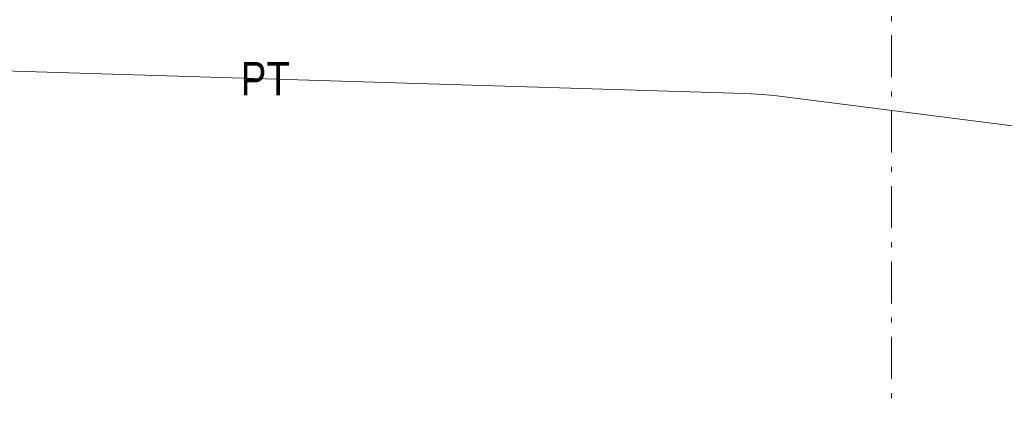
# Model space of a CAD drawing. Header units: millimetres. Extents: x -479461597 to -478645968, y -1101060132 to -1100898045.
# Tile 111 of 145: x -478964831 to -478958962, y -1101055706 to -1101053428. Entities that reach past the tile are written whole.
import ezdxf
from ezdxf.enums import TextEntityAlignment as Align

# ---------------------------------------------------------------- set-up
doc = ezdxf.new("R2010")
doc.units = ezdxf.units.MM
doc.header["$MEASUREMENT"] = 0
doc.linetypes.add('Wipeout_Contour', pattern=[1000, 0, -1000])
doc.linetypes.add('Čerchovaná M', pattern=[450, 250, -85, 30, -85])
for name, color, linetype, lineweight, true_color in [('Anotace - SP_Pero_č.__152', 7, 'Continuous', 0, 0xa97e33), ('Konstrukční síť_Pero_č.__81', 7, 'Continuous', 13, 0xa8a8a8), ('Situace - terén PT_Pero_č.__190', 7, 'Continuous', 20, 0x6d6f03)]:
    doc.layers.add(name, color=color, linetype=linetype, lineweight=lineweight, true_color=true_color)
for name, color, linetype in [('Bourané_2D prvky - vyplně', 7, 'Continuous'), ('Konstrukční síť', 7, 'Continuous'), ('Situace - terén PT', 7, 'Continuous')]:
    doc.layers.add(name, color=color, linetype=linetype)
doc.layers.add('Konstrukční síť_Pero_č.__183', color=7, linetype='Continuous', lineweight=20)
doc.styles.add('GENERATED_STYLE_5', font='txt')
doc.styles.add('GENERATED_STYLE_7', font='txt')

# ---------------------------------------------------------------- blocks, each defined once
blk = doc.blocks.new('Řez_23_4', base_point=(-479016584.6, -1101055471.5))
at = {"layer": 'Situace - terén PT_Pero_č.__190', "color": 66, "linetype": 'Continuous', "lineweight": 20, "true_color": 0x6d6f03, "flags": 128}
blk.add_lwpolyline([(-478940383.2, -1101054933.7), (-478941553.8, -1101054950.6), (-478942240.6, -1101055017.1), (-478943448.1, -1101055027.2), (-478950591.5, -1101054361.6), (-478951821.3, -1101054276.1), (-478952355.3, -1101054287.3), (-478956681, -1101054346.5), (-478960317.7, -1101053882.3), (-478960401.7, -1101053875.3), (-478960508.5, -1101053868.6), (-478965190.3, -1101053725.5), (-478967256.2, -1101053737.9), (-478976344.4, -1101053574.5), (-478979023.8, -1101053564.4), (-478980058.3, -1101053563.3), (-478984706.8, -1101053635), (-478986222.8, -1101053644.1), (-478987378.2, -1101053638.6), (-478989248, -1101053543.2), (-478991612.8, -1101053612.6), (-478995603.9, -1101053602.8)], dxfattribs=at)
blk = doc.blocks.new('Standardní značka sítě[25]_4', base_point=(-478959634.599409, -1101048471.493435))
at = {"layer": 'Konstrukční síť_Pero_č.__81', "color": 253, "linetype": 'Čerchovaná M', "lineweight": 13, "true_color": 0xa8a8a8}
blk.add_line((-478959634.599409, -1101049471.493435), (-478959634.599409, -1101058471.493435), dxfattribs=at)
at = {"layer": 'Konstrukční síť_Pero_č.__183', "color": 7, "lineweight": 20, "style": 'GENERATED_STYLE_7'}
blk.add_attdef('AC_MarkerText_1', text='', height=250, rotation=360, dxfattribs=at).set_placement((-478959634.599409, -1101059721.816818), align=Align.MIDDLE_CENTER)

msp = doc.modelspace()

# ---------------------------------------------------------------- texts
at = {"layer": 'Anotace - SP_Pero_č.__152', "color": 45, "linetype": 'Continuous', "lineweight": 0, "true_color": 0xa97e33, "insert": (-478963513.3, -1101053780.2), "char_height": 200, "attachment_point": 4, "style": 'GENERATED_STYLE_5'}
msp.add_mtext('\\A1;{\\pql;\\fArial Narrow|b0|i0|c238|p34;PT}', dxfattribs=at)

# ---------------------------------------------------------------- wipeouts: each hides what was drawn before it
at = {"color": 254, "linetype": 'Wipeout_Contour', "lineweight": 0, "ltscale": 26416046955.85198}
msp.add_wipeout([(-479029245.6, -1101056721.4), (-479028326.9, -1101056724.1), (-479028232.2, -1101057068.5), (-479028085.4, -1101057068.5), (-479027937.9, -1101057068.5), (-479027843.6, -1101056725.6), (-478992001.4, -1101056723.5), (-478991905.9, -1101057071), (-478991608, -1101057071), (-478991512.4, -1101056723.4), (-478955677.4, -1101056721.4), (-478955582.7, -1101057071.5), (-478955424.3, -1101057071.5), (-478955288.5, -1101057071.5), (-478955190.8, -1101056714.9), (-478952675.9, -1101056637.8), (-478952135.1, -1101056621.5), (-478952135.1, -1101055771.5), (-478951119.9, -1101054324.9), (-478943743.3, -1101054992.4), (-478943743.5, -1101057647.8), (-479029245.7, -1101057641.8)], dxfattribs=at).dxf.layer = 'Bourané_2D prvky - vyplně'

# ---------------------------------------------------------------- next in the draw order: block references
at = {"layer": 'Konstrukční síť', "color": 7, "linetype": 'Continuous', "lineweight": 20}
msp.add_blockref('Standardní značka sítě[25]_4', (-478959634.6, -1101048471.5), dxfattribs=at)
at = {"layer": 'Situace - terén PT', "lineweight": 0}
msp.add_blockref('Řez_23_4', (-479016584.6, -1101055471.5), dxfattribs=at)

doc.saveas('drawing.dxf')
